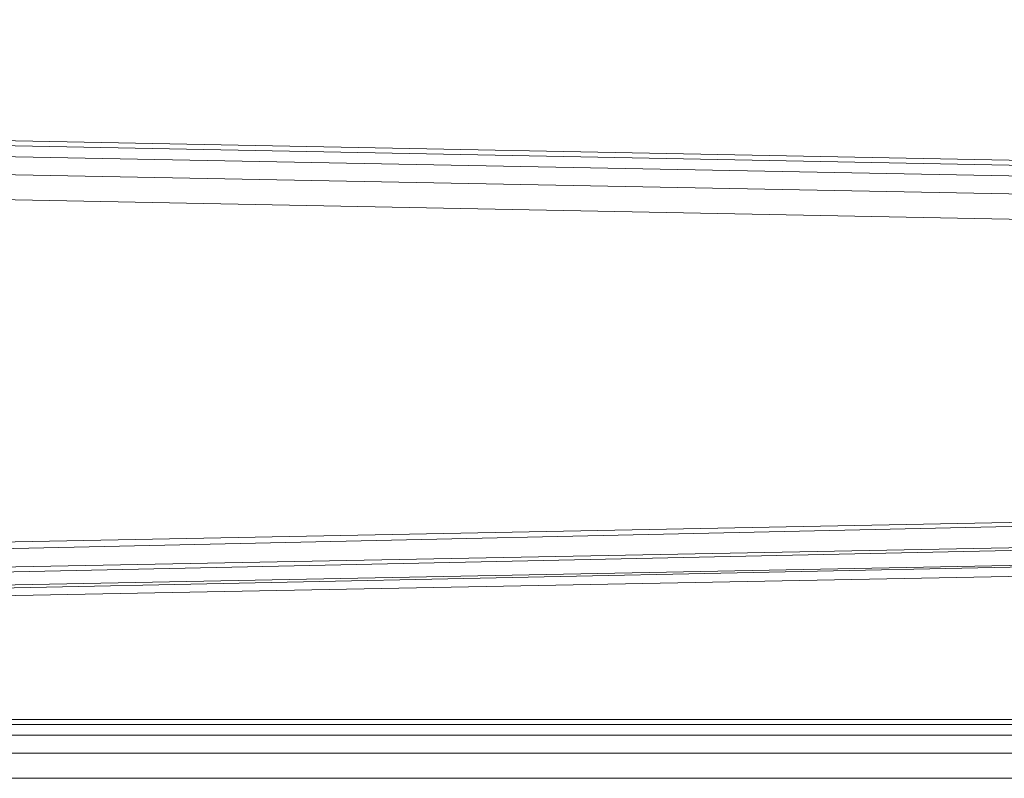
# Model space of a CAD drawing. Header units: millimetres. Extents: x 1 to 3476, y -521 to 159.
# Tile 37 of 130: x 1105 to 1116, y 151 to 159. Entities that reach past the tile are written whole.
import ezdxf

# ---------------------------------------------------------------- set-up
doc = ezdxf.new("R2010")
doc.units = ezdxf.units.MM
doc.layers.add('VG491211CA_dwg', color=8, linetype='Continuous', lineweight=9)

# ---------------------------------------------------------------- blocks, each defined once
blk = doc.blocks.new('VG491211CA_dwg-300031-Północ')
at = {"color": 18, "lineweight": 9}
for p, q in [((-789.794, 157.408), (-867.02, 158.9)), ((-789.411, 157.347), (-867.028, 158.847)), ((-789.411, 157.234), (-867.027, 158.734)), ((-867.027, 158.547), (-789.411, 157.047)), ((-867.029, 158.284), (-789.411, 156.784)), ((-789.411, 153.681), (-867.624, 152.169)), ((-789.411, 153.646), (-867.099, 151.917)), ((-789.411, 153.418), (-867.099, 151.917)), ((-789.411, 153.394), (-866.724, 151.737)), ((-789.411, 153.231), (-866.724, 151.737)), ((-866.499, 151.629), (-789.411, 153.216)), ((-866.499, 151.629), (-789.411, 153.118)), ((-790.904, 151.592), (-866.652, 151.592)), ((-790.574, 151.538), (-867.023, 151.538)), ((-867.023, 151.426), (-790.461, 151.426)), ((-867.023, 151.238), (-790.274, 151.238)), ((-867.023, 150.976), (-790.011, 150.976))]:
    blk.add_line(p, q, dxfattribs=at)

msp = doc.modelspace()

# ---------------------------------------------------------------- block references
at = {"layer": 'VG491211CA_dwg', "color": 18}
msp.add_blockref('VG491211CA_dwg-300031-Północ', (1906.949, 0), dxfattribs=at)

doc.saveas('drawing.dxf')
